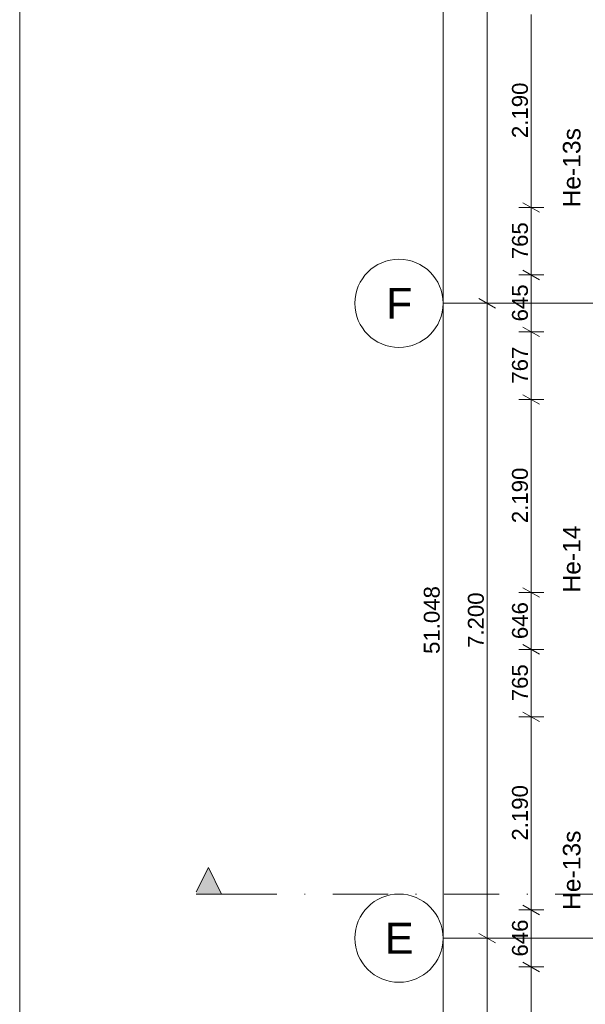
# Model space of a CAD drawing. Header units: millimetres. Extents: x 10 to 584, y 10 to 831.
# Tile 28 of 61: x 10 to 74, y 468 to 579. Entities that reach past the tile are written whole.
import ezdxf
from ezdxf.xclip import XClip

# ---------------------------------------------------------------- set-up
doc = ezdxf.new("R2010")
doc.units = ezdxf.units.MM
doc.header["$MEASUREMENT"] = 0
doc.header["$XCLIPFRAME"] = 0
doc.linetypes.add('B0204', pattern=[13, 10, -1, 1, -1])
doc.linetypes.add('B0302', pattern=[12.51, 6.26, -3.125, 0, -3.125])
for name, color, linetype in [('21 Buitenwanden Raamlabels', 7, 'Continuous'), ('A Lijn doorsnede', 7, 'Continuous'), ('A Lijn doorsnede 2D arcering', 7, 'Continuous'), ('A Stramien', 7, 'Continuous'), ('Maatvoering 1_ 50_100', 7, 'Continuous')]:
    doc.layers.add(name, color=color, linetype=linetype)
doc.styles.add('GENERATED_STYLE_1', font='txt')

# ---------------------------------------------------------------- blocks, each defined once
blk = doc.blocks.new('Drawing_2_2', base_point=(78, 259.19))
at = {"layer": 'A Lijn doorsnede 2D arcering', "linetype": 'Continuous', "lineweight": 0, "true_color": 0x000000}
blk.add_hatch(color=18, dxfattribs=at).paths.add_polyline_path([(31.39, 483.2), (30, 480.43), (30, 480.2), (32.89, 480.2)])
at = {"layer": 'A Lijn doorsnede', "color": 9, "linetype": 'B0302', "lineweight": 0}
blk.add_line((32.89, 480.2), (529.11, 480.2), dxfattribs=at)
at = {"layer": 'A Lijn doorsnede', "color": 2, "linetype": 'Continuous', "lineweight": 0, "flags": 128}
blk.add_lwpolyline([(30, 480.2), (32.89, 480.2), (31.39, 483.2), (30, 480.43)], dxfattribs=at)
at = {"layer": 'A Stramien', "color": 9, "linetype": 'B0204', "lineweight": 0}
for p, q in [((68, 547.19), (58, 547.19)), ((68, 547.19), (520.56, 547.19)), ((68, 475.19), (58, 475.19)), ((68, 475.19), (520.56, 475.19))]:
    blk.add_line(p, q, dxfattribs=at)
at = {"layer": 'A Stramien', "color": 2, "linetype": 'Continuous', "lineweight": 0, "flags": 128}
for points in [[(58, 547.19, 1), (48, 547.19, 1)], [(58, 475.19, 1), (48, 475.19, 1)]]:
    blk.add_lwpolyline(points, format="xyb", close=True, dxfattribs=at)
at = {"layer": 'A Stramien', "color": 9, "linetype": 'B0204', "lineweight": 0}
for p in [(68, 547.19), (68, 547.19), (68, 475.19), (68, 475.19)]:
    blk.add_point(p, dxfattribs=at)
at = {"layer": 'Maatvoering 1_ 50_100', "color": 1, "linetype": 'Continuous', "lineweight": 0}
for p, q in [((58, 255.95), (58, 766.43)), ((63, 547.19), (63, 619.19)), ((68, 558.06), (68, 579.96)), ((67.06, 558.6), (68.94, 557.52)), ((69.41, 558.06), (66.59, 558.06)), ((68, 550.41), (68, 558.06)), ((67.06, 550.96), (68.94, 549.87)), ((69.41, 550.41), (66.59, 550.41)), ((68, 543.96), (68, 550.41)), ((64.41, 547.19), (61.59, 547.19)), ((62.06, 547.73), (63.94, 546.65)), ((63, 475.19), (63, 547.19)), ((69.41, 543.96), (66.59, 543.96)), ((67.06, 544.5), (68.94, 543.42)), ((68, 536.29), (68, 543.96)), ((69.41, 536.29), (66.59, 536.29)), ((67.06, 536.83), (68.94, 535.75)), ((68, 514.39), (68, 536.29)), ((67.06, 514.93), (68.94, 513.85)), ((69.41, 514.39), (66.59, 514.39)), ((68, 507.94), (68, 514.39)), ((67.06, 508.48), (68.94, 507.39)), ((69.41, 507.94), (66.59, 507.94)), ((68, 500.29), (68, 507.94)), ((69.41, 500.29), (66.59, 500.29)), ((67.06, 500.83), (68.94, 499.75)), ((68, 478.39), (68, 500.29)), ((69.41, 478.39), (66.59, 478.39)), ((67.06, 478.93), (68.94, 477.85)), ((68, 471.93), (68, 478.39)), ((62.06, 475.73), (63.94, 474.65)), ((64.41, 475.19), (61.59, 475.19)), ((63, 439.19), (63, 475.19)), ((67.06, 472.47), (68.94, 471.39)), ((69.41, 471.93), (66.59, 471.93)), ((68, 442.38), (68, 471.93))]:
    blk.add_line(p, q, dxfattribs=at)
at = {"layer": '21 Buitenwanden Raamlabels', "color": 2, "linetype": 'Continuous', "lineweight": 0, "char_height": 2, "attachment_point": 7, "rotation": 90, "style": 'GENERATED_STYLE_1'}
for s, insert in [('\\A1;{\\pql;\\fArial|b0|i0|c0|p38;He-13s}', (73.61, 558.06)), ('\\A1;{\\pql;\\fArial|b0|i0|c0|p38;He-14}', (73.61, 514.39)), ('\\A1;{\\pql;\\fArial|b0|i0|c0|p38;He-13s}', (73.61, 478.39))]:
    blk.add_mtext(s, dxfattribs=dict(at, insert=insert))
at = {"layer": 'A Stramien', "color": 2, "linetype": 'Continuous', "lineweight": 0, "char_height": 3.5, "attachment_point": 1, "style": 'GENERATED_STYLE_1'}
for s, insert in [('\\A1;{\\pql;\\pt0;\\fArial|b0|i0|c0|p38;F}', (51.53, 548.94)), ('\\A1;{\\pql;\\pt0;\\fArial|b0|i0|c0|p38;E}', (51.4, 476.94))]:
    blk.add_mtext(s, dxfattribs=dict(at, insert=insert))
at = {"layer": 'Maatvoering 1_ 50_100', "color": 2, "linetype": 'Continuous', "lineweight": 0, "char_height": 1.8, "attachment_point": 7, "rotation": 90, "style": 'GENERATED_STYLE_1'}
for s, insert, width in [('\\A1;{\\pql;\\fArial|b0|i0|c0|p38;2.190}', (67.64, 565.93), 6.155), ('\\A1;{\\pql;\\fArial|b0|i0|c0|p38;765}', (67.64, 552.19), 4.0978), ('\\A1;{\\pql;\\fArial|b0|i0|c0|p38;645}', (67.64, 545.14), 4.0978), ('\\A1;{\\pql;\\fArial|b0|i0|c0|p38;767}', (67.64, 538.08), 4.0978), ('\\A1;{\\pql;\\fArial|b0|i0|c0|p38;2.190}', (67.64, 522.26), 6.155), ('\\A1;{\\pql;\\fArial|b0|i0|c0|p38;51.048}', (57.64, 507.43), 7.5209), ('\\A1;{\\pql;\\fArial|b0|i0|c0|p38;7.200}', (62.64, 508.11), 6.155), ('\\A1;{\\pql;\\fArial|b0|i0|c0|p38;646}', (67.64, 509.11), 4.0978), ('\\A1;{\\pql;\\fArial|b0|i0|c0|p38;765}', (67.64, 502.06), 4.0978), ('\\A1;{\\pql;\\fArial|b0|i0|c0|p38;2.190}', (67.64, 486.26), 6.155), ('\\A1;{\\pql;\\fArial|b0|i0|c0|p38;646}', (67.64, 473.11), 4.0978)]:
    blk.add_mtext(s, dxfattribs=dict(at, insert=insert, width=width))

msp = doc.modelspace()

# ---------------------------------------------------------------- linework, layer by layer
at = {"color": 1, "linetype": 'Continuous', "lineweight": 0, "flags": 128}
msp.add_lwpolyline([(10, 10), (584, 10), (584, 831), (10, 831)], close=True, dxfattribs=at)

# ---------------------------------------------------------------- next in the draw order: block references
at = {"color": 4, "linetype": 'Continuous', "lineweight": 0}
ref = msp.add_blockref('Drawing_2_2', (78, 259.19), dxfattribs=at)
XClip(ref).set_block_clipping_path([(30, 141.736842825), (586.5626696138, 807.8168177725)])

doc.saveas('drawing.dxf')
